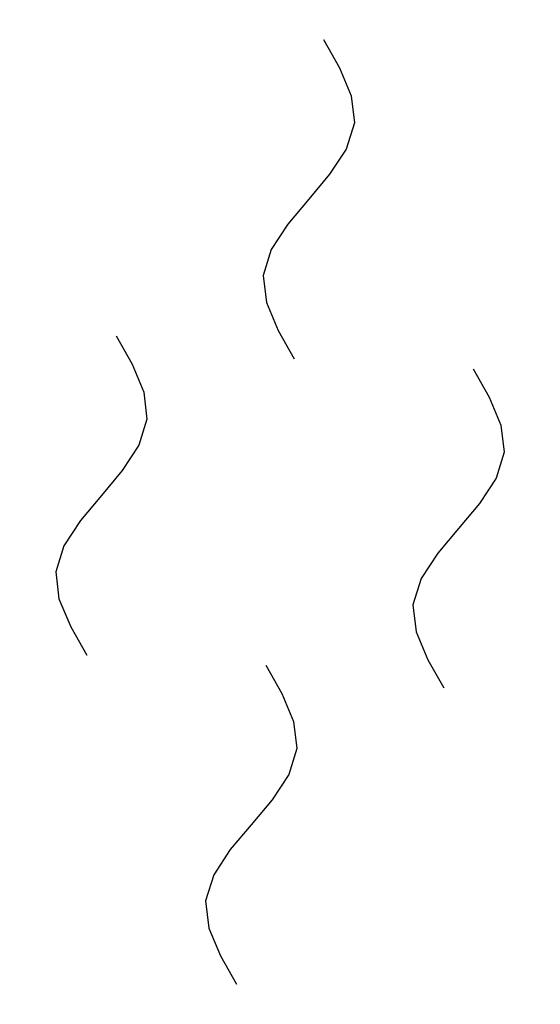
# Model space of a CAD drawing. Extents: x 509054 to 510017, y 459212 to 460305.
# Tile 44 of 63: x 509728 to 509736, y 459903 to 459918. Entities that reach past the tile are written whole.
import ezdxf

# ---------------------------------------------------------------- set-up
doc = ezdxf.new("R2010")
doc.units = 0
doc.header["$LTSCALE"] = 10
doc.header["$MEASUREMENT"] = 0
doc.linetypes.add('LT00', pattern=[0])
doc.layers.get('0').update_dxf_attribs({"linetype": 'LT00'})
doc.layers.add('--WASSER_NUTZUNG', color=180, linetype='Continuous')

# ---------------------------------------------------------------- blocks, each defined once
blk = doc.blocks.new('SYMB7250')
at = {"color": 0, "linetype": 'ByBlock'}
for points in [[(-0.25, 0.28), (-0.208333, 0.308889), (-0.166667, 0.331111), (-0.125, 0.34), (-0.083333, 0.331111), (-0.041667, 0.308889), (0, 0.28)], [(0, 0.28), (0.041667, 0.251111), (0.083333, 0.228889), (0.125, 0.22), (0.166667, 0.228889), (0.208333, 0.251111), (0.25, 0.28)], [(-0.74, 0), (-0.698333, 0.028889), (-0.656667, 0.051111), (-0.615, 0.06), (-0.573333, 0.051111), (-0.531667, 0.028889), (-0.49, 0)], [(0.24, 0), (0.281667, 0.028889), (0.323333, 0.051111), (0.365, 0.06), (0.406667, 0.051111), (0.448333, 0.028889), (0.49, 0)], [(-0.49, 0), (-0.448333, -0.028889), (-0.406667, -0.051111), (-0.365, -0.06), (-0.323333, -0.051111), (-0.281667, -0.028889), (-0.24, 0)], [(0.49, 0), (0.531667, -0.028889), (0.573333, -0.051111), (0.615, -0.06), (0.656667, -0.051111), (0.698333, -0.028889), (0.74, 0)], [(-0.25, -0.28), (-0.208333, -0.251111), (-0.166667, -0.228889), (-0.125, -0.22), (-0.083333, -0.228889), (-0.041667, -0.251111), (0, -0.28)], [(0, -0.28), (0.041667, -0.308889), (0.083333, -0.331111), (0.125, -0.34), (0.166667, -0.331111), (0.208333, -0.308889), (0.25, -0.28)]]:
    blk.add_lwpolyline(points, dxfattribs=at)

msp = doc.modelspace()

# ---------------------------------------------------------------- block references
at = {"layer": '--WASSER_NUTZUNG', "xscale": 9.999999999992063, "yscale": 9.999999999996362, "zscale": 10, "rotation": 264.7376999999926}
msp.add_blockref('SYMB7250', (509731.803, 459910.671), dxfattribs=at)

doc.saveas('drawing.dxf')
